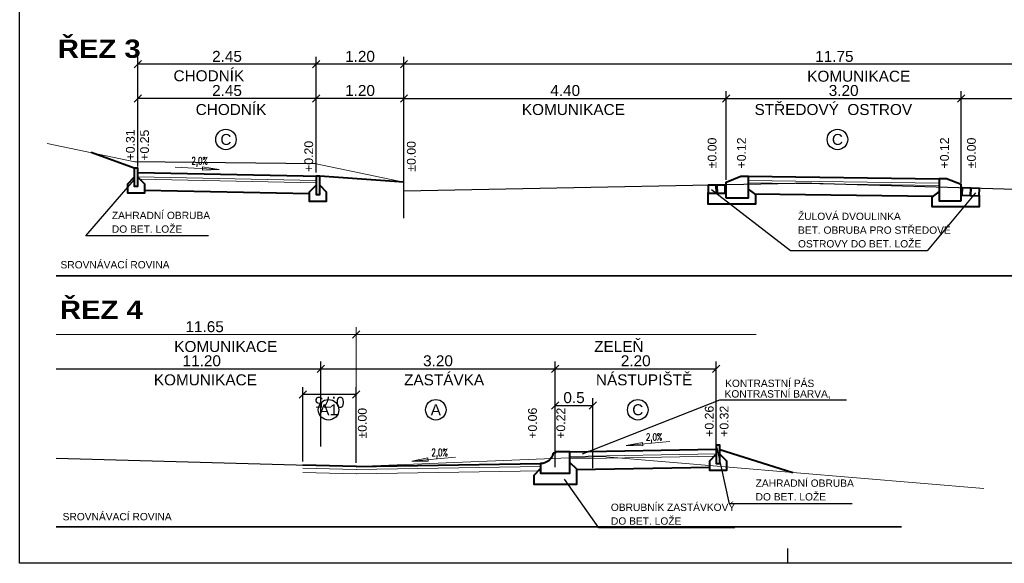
# Model space of a CAD drawing. Extents: x -698823 to -696424, y -1038555 to -1037403.
# Tile 12 of 42: x -697790.6 to -697777.14, y -1038247.56 to -1038240.14. Entities that reach past the tile are written whole.
import ezdxf
from ezdxf.enums import TextEntityAlignment as Align

# ---------------------------------------------------------------- set-up
doc = ezdxf.new("R2010")
doc.units = 0
for name, color, linetype, lineweight in [('3-řez-kóty návrh', 1, 'Continuous', 25), ('3-řez-kóty stav', 8, 'Continuous', 18), ('3-řez-návrh', 1, 'Continuous', 40), ('3-řez-popis', 7, 'Continuous', 20)]:
    doc.layers.add(name, color=color, linetype=linetype, lineweight=lineweight)
doc.styles.add('arial', font='arial.ttf')
doc.styles.add('arial black', font='txt')
doc.styles.add('TABULKA', font='romans.shx', dxfattribs={"width": 0.7})
doc.dimstyles.new('50', dxfattribs={"dimtxt": 0.15, "dimasz": 0.1, "dimexe": 0.1, "dimexo": 0.2, "dimgap": 0.06, "dimtad": 1, "dimrnd": 0.05, "dimzin": 0, "dimdsep": 46, "dimtxsty": 'arial', "dimblk": 'OBLIQUE', "dimcen": 0.09, "dimadec": 0, "dimazin": 0, "dimtfac": 1, "dimtix": 1, "dimtmove": 0, "dimatfit": 3, "dimldrblk": 'OBLIQUE', "dimfxl": 6, "dimfxlon": 1, "dimtolj": 1, "dimtzin": 0, "dimarcsym": 1})

# ---------------------------------------------------------------- blocks, each defined once
blk = doc.blocks.new('_OBLIQUE')
at = {"color": 0, "linetype": 'ByBlock'}
blk.add_line((-0.5, -0.5), (0.5, 0.5), dxfattribs=at)
blk = doc.blocks.new('*D263')
at = {"layer": '3-řez-kóty návrh', "color": 0, "lineweight": -2}
for p, q in [((-697785.349, -1038242.366), (-697785.349, -1038241.111)), ((-697780.944, -1038242.322), (-697780.944, -1038241.111)), ((-697785.349, -1038241.211), (-697780.944, -1038241.211))]:
    blk.add_line(p, q, dxfattribs=at)
at = {"layer": '3-řez-kóty návrh', "color": 0, "lineweight": -2, "xscale": 0.1, "yscale": 0.1, "zscale": 0.1, "rotation": 180}
blk.add_blockref('_OBLIQUE', (-697785.349, -1038241.211), dxfattribs=at)
at = {"layer": '3-řez-kóty návrh', "color": 0, "lineweight": -2, "xscale": 0.1, "yscale": 0.1, "zscale": 0.1}
blk.add_blockref('_OBLIQUE', (-697780.944, -1038241.211), dxfattribs=at)
at = {"layer": '3-řez-kóty návrh', "color": 0, "insert": (-697783.146, -1038241.104), "char_height": 0.15, "attachment_point": 5, "style": 'arial'}
blk.add_mtext('\\A1;4.40', dxfattribs=at)
blk = doc.blocks.new('*D264')
at = {"layer": '3-řez-kóty návrh', "color": 0, "lineweight": -2}
for p, q in [((-697780.944, -1038242.322), (-697780.944, -1038241.111)), ((-697777.735, -1038242.339), (-697777.735, -1038241.111)), ((-697780.944, -1038241.211), (-697777.735, -1038241.211))]:
    blk.add_line(p, q, dxfattribs=at)
at = {"layer": '3-řez-kóty návrh', "color": 0, "lineweight": -2, "xscale": 0.1, "yscale": 0.1, "zscale": 0.1, "rotation": 180}
blk.add_blockref('_OBLIQUE', (-697780.944, -1038241.211), dxfattribs=at)
at = {"layer": '3-řez-kóty návrh', "color": 0, "lineweight": -2, "xscale": 0.1, "yscale": 0.1, "zscale": 0.1}
blk.add_blockref('_OBLIQUE', (-697777.735, -1038241.211), dxfattribs=at)
at = {"layer": '3-řez-kóty návrh', "color": 0, "insert": (-697779.34, -1038241.104), "char_height": 0.15, "attachment_point": 5, "style": 'arial'}
blk.add_mtext('\\A1;3.20', dxfattribs=at)
blk = doc.blocks.new('*D265')
at = {"layer": '3-řez-kóty návrh', "color": 0, "lineweight": -2}
for p, q in [((-697777.735, -1038242.366), (-697777.735, -1038241.111)), ((-697773.586, -1038242.322), (-697773.586, -1038241.111)), ((-697777.735, -1038241.211), (-697773.586, -1038241.211))]:
    blk.add_line(p, q, dxfattribs=at)
at = {"layer": '3-řez-kóty návrh', "color": 0, "lineweight": -2, "xscale": 0.1, "yscale": 0.1, "zscale": 0.1, "rotation": 180}
blk.add_blockref('_OBLIQUE', (-697777.735, -1038241.211), dxfattribs=at)
at = {"layer": '3-řez-kóty návrh', "color": 0, "lineweight": -2, "xscale": 0.1, "yscale": 0.1, "zscale": 0.1}
blk.add_blockref('_OBLIQUE', (-697773.586, -1038241.211), dxfattribs=at)
at = {"layer": '3-řez-kóty návrh', "color": 0, "insert": (-697775.661, -1038241.104), "char_height": 0.15, "attachment_point": 5, "style": 'arial'}
blk.add_mtext('\\A1;4.15', dxfattribs=at)
blk = doc.blocks.new('*D266')
at = {"layer": '3-řez-kóty návrh', "color": 0, "lineweight": -2}
for p, q in [((-697788.985, -1038242.142), (-697788.985, -1038241.111)), ((-697786.55, -1038242.223), (-697786.55, -1038241.111)), ((-697786.55, -1038241.211), (-697788.985, -1038241.211))]:
    blk.add_line(p, q, dxfattribs=at)
at = {"layer": '3-řez-kóty návrh', "color": 0, "lineweight": -2, "xscale": 0.1, "yscale": 0.1, "zscale": 0.1}
for p, rotation in [((-697788.985, -1038241.211), 180.0000000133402), ((-697786.55, -1038241.211), 1.334020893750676e-08)]:
    blk.add_blockref('_OBLIQUE', p, dxfattribs=dict(at, rotation=rotation))
at = {"layer": '3-řez-kóty návrh', "color": 0, "insert": (-697787.768, -1038241.104), "char_height": 0.15, "attachment_point": 5, "rotation": 0, "style": 'arial'}
blk.add_mtext('\\A1;2.45', dxfattribs=at)
blk = doc.blocks.new('*D267')
at = {"layer": '3-řez-kóty návrh', "color": 0, "lineweight": -2}
for p, q in [((-697786.55, -1038242.223), (-697786.55, -1038241.111)), ((-697785.349, -1038242.848), (-697785.349, -1038241.111)), ((-697785.349, -1038241.211), (-697786.55, -1038241.211))]:
    blk.add_line(p, q, dxfattribs=at)
at = {"layer": '3-řez-kóty návrh', "color": 0, "lineweight": -2, "xscale": 0.1, "yscale": 0.1, "zscale": 0.1}
for p, rotation in [((-697786.55, -1038241.211), 180.0000000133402), ((-697785.349, -1038241.211), 1.334020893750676e-08)]:
    blk.add_blockref('_OBLIQUE', p, dxfattribs=dict(at, rotation=rotation))
at = {"layer": '3-řez-kóty návrh', "color": 0, "insert": (-697785.95, -1038241.104), "char_height": 0.15, "attachment_point": 5, "rotation": 0, "style": 'arial'}
blk.add_mtext('\\A1;1.20', dxfattribs=at)
blk = doc.blocks.new('*D268')
at = {"layer": '3-řez-kóty stav', "color": 0, "lineweight": -2}
for p, q in [((-697788.985, -1038241.572), (-697788.985, -1038240.645)), ((-697786.55, -1038241.652), (-697786.55, -1038240.645)), ((-697786.55, -1038240.745), (-697788.985, -1038240.745))]:
    blk.add_line(p, q, dxfattribs=at)
at = {"layer": '3-řez-kóty stav', "color": 0, "lineweight": -2, "xscale": 0.1, "yscale": 0.1, "zscale": 0.1}
for p, rotation in [((-697788.985, -1038240.745), 180.0000000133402), ((-697786.55, -1038240.745), 1.334020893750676e-08)]:
    blk.add_blockref('_OBLIQUE', p, dxfattribs=dict(at, rotation=rotation))
at = {"layer": '3-řez-kóty stav', "color": 0, "insert": (-697787.768, -1038240.638), "char_height": 0.15, "attachment_point": 5, "rotation": 0, "style": 'arial'}
blk.add_mtext('\\A1;2.45', dxfattribs=at)
blk = doc.blocks.new('*D269')
at = {"layer": '3-řez-kóty stav', "color": 0, "lineweight": -2}
for p, q in [((-697786.55, -1038241.652), (-697786.55, -1038240.645)), ((-697785.349, -1038242.277), (-697785.349, -1038240.645)), ((-697785.349, -1038240.745), (-697786.55, -1038240.745))]:
    blk.add_line(p, q, dxfattribs=at)
at = {"layer": '3-řez-kóty stav', "color": 0, "lineweight": -2, "xscale": 0.1, "yscale": 0.1, "zscale": 0.1}
for p, rotation in [((-697786.55, -1038240.745), 180.0000000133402), ((-697785.349, -1038240.745), 1.334020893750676e-08)]:
    blk.add_blockref('_OBLIQUE', p, dxfattribs=dict(at, rotation=rotation))
at = {"layer": '3-řez-kóty stav', "color": 0, "insert": (-697785.95, -1038240.638), "char_height": 0.15, "attachment_point": 5, "rotation": 0, "style": 'arial'}
blk.add_mtext('\\A1;1.20', dxfattribs=at)
blk = doc.blocks.new('*D270')
at = {"layer": '3-řez-kóty stav', "color": 0, "lineweight": -2}
for p, q in [((-697785.349, -1038242.291), (-697785.349, -1038240.645)), ((-697773.586, -1038242.499), (-697773.586, -1038240.645)), ((-697773.586, -1038240.745), (-697785.349, -1038240.745))]:
    blk.add_line(p, q, dxfattribs=at)
at = {"layer": '3-řez-kóty stav', "color": 0, "lineweight": -2, "xscale": 0.1, "yscale": 0.1, "zscale": 0.1}
for p, rotation in [((-697785.349, -1038240.745), 180.0000000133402), ((-697773.586, -1038240.745), 1.334020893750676e-08)]:
    blk.add_blockref('_OBLIQUE', p, dxfattribs=dict(at, rotation=rotation))
at = {"layer": '3-řez-kóty stav', "color": 0, "insert": (-697779.467, -1038240.638), "char_height": 0.15, "attachment_point": 5, "rotation": 0, "style": 'arial'}
blk.add_mtext('\\A1;11.75', dxfattribs=at)
blk = doc.blocks.new('*D274')
at = {"layer": '3-řez-kóty návrh', "color": 0, "lineweight": -2}
for p, q in [((-697786.486, -1038245.965), (-697786.486, -1038244.803)), ((-697783.282, -1038246.008), (-697783.282, -1038244.803)), ((-697786.486, -1038244.903), (-697783.282, -1038244.903))]:
    blk.add_line(p, q, dxfattribs=at)
at = {"layer": '3-řez-kóty návrh', "color": 0, "lineweight": -2, "xscale": 0.1, "yscale": 0.1, "zscale": 0.1, "rotation": 180}
blk.add_blockref('_OBLIQUE', (-697786.486, -1038244.903), dxfattribs=at)
at = {"layer": '3-řez-kóty návrh', "color": 0, "lineweight": -2, "xscale": 0.1, "yscale": 0.1, "zscale": 0.1}
blk.add_blockref('_OBLIQUE', (-697783.282, -1038244.903), dxfattribs=at)
at = {"layer": '3-řez-kóty návrh', "color": 0, "insert": (-697784.884, -1038244.796), "char_height": 0.15, "attachment_point": 5, "style": 'arial'}
blk.add_mtext('\\A1;3.20', dxfattribs=at)
blk = doc.blocks.new('*D275')
at = {"layer": '3-řez-kóty návrh', "color": 0, "lineweight": -2}
for p, q in [((-697786.732, -1038246.17), (-697786.732, -1038245.154)), ((-697786.001, -1038246.191), (-697786.001, -1038245.154)), ((-697786.001, -1038245.254), (-697786.732, -1038245.254))]:
    blk.add_line(p, q, dxfattribs=at)
at = {"layer": '3-řez-kóty návrh', "color": 0, "lineweight": -2, "xscale": 0.1, "yscale": 0.1, "zscale": 0.1, "rotation": 180}
blk.add_blockref('_OBLIQUE', (-697786.732, -1038245.254), dxfattribs=at)
at = {"layer": '3-řez-kóty návrh', "color": 0, "lineweight": -2, "xscale": 0.1, "yscale": 0.1, "zscale": 0.1}
blk.add_blockref('_OBLIQUE', (-697786.001, -1038245.254), dxfattribs=at)
at = {"layer": '3-řez-kóty návrh', "color": 0, "insert": (-697786.366, -1038245.361), "char_height": 0.15, "attachment_point": 5, "rotation": 180, "style": 'arial'}
blk.add_mtext('\\A1;0.75', dxfattribs=at)
blk = doc.blocks.new('*D278')
at = {"layer": '3-řez-kóty návrh', "color": 0, "lineweight": -2}
for p, q in [((-697783.282, -1038245.965), (-697783.282, -1038244.803)), ((-697781.082, -1038246.008), (-697781.082, -1038244.803)), ((-697783.282, -1038244.903), (-697781.082, -1038244.903))]:
    blk.add_line(p, q, dxfattribs=at)
at = {"layer": '3-řez-kóty návrh', "color": 0, "lineweight": -2, "xscale": 0.1, "yscale": 0.1, "zscale": 0.1, "rotation": 180}
blk.add_blockref('_OBLIQUE', (-697783.282, -1038244.903), dxfattribs=at)
at = {"layer": '3-řez-kóty návrh', "color": 0, "lineweight": -2, "xscale": 0.1, "yscale": 0.1, "zscale": 0.1}
blk.add_blockref('_OBLIQUE', (-697781.082, -1038244.903), dxfattribs=at)
at = {"layer": '3-řez-kóty návrh', "color": 0, "insert": (-697782.182, -1038244.796), "char_height": 0.15, "attachment_point": 5, "style": 'arial'}
blk.add_mtext('\\A1;2.20', dxfattribs=at)
blk = doc.blocks.new('*D397')
at = {"layer": '3-řez-kóty návrh', "color": 0, "lineweight": -2}
for p, q in [((-697783.282, -1038246.247), (-697783.282, -1038245.305)), ((-697783.282, -1038245.405), (-697782.768, -1038245.405)), ((-697782.768, -1038246.263), (-697782.768, -1038245.305))]:
    blk.add_line(p, q, dxfattribs=at)
at = {"layer": '3-řez-kóty návrh', "color": 0, "lineweight": -2, "xscale": 0.1, "yscale": 0.1, "zscale": 0.1, "rotation": 180}
blk.add_blockref('_OBLIQUE', (-697783.282, -1038245.405), dxfattribs=at)
at = {"layer": '3-řez-kóty návrh', "color": 0, "lineweight": -2, "xscale": 0.1, "yscale": 0.1, "zscale": 0.1}
blk.add_blockref('_OBLIQUE', (-697782.768, -1038245.405), dxfattribs=at)
at = {"layer": '3-řez-kóty návrh', "color": 0, "insert": (-697783.025, -1038245.299), "char_height": 0.15, "attachment_point": 5, "style": 'arial'}
blk.add_mtext('\\A1;0.5', dxfattribs=at)
blk = doc.blocks.new('4A4')
blk.add_line((-630, 0), (-630, 4))
blk.add_lwpolyline([(-420, 0), (-840, 0), (-840, 297), (0, 297), (0, 0), (-420, 0)])

msp = doc.modelspace()

# ---------------------------------------------------------------- linework, layer by layer
at = {"layer": '3-řez-kóty návrh'}
for p, q in [((-697786.486, -1038245.965), (-697786.486, -1038244.803)), ((-697790.102, -1038244.903), (-697786.486, -1038244.903)), ((-697782.908, -1038246.067), (-697781.033, -1038245.327)), ((-697781.033, -1038245.327), (-697779.302, -1038245.327))]:
    msp.add_line(p, q, dxfattribs=at)
for points in [[(-697788.022, -1038243.09), (-697789.699, -1038243.09), (-697789.035, -1038242.325)], [(-697777.539, -1038242.502), (-697778.199, -1038243.291), (-697780.067, -1038243.291), (-697781.147, -1038242.46)], [(-697779.223, -1038246.747), (-697780.9, -1038246.747), (-697781.067, -1038245.982)], [(-697780.825, -1038247.077), (-697782.684, -1038247.077), (-697783.155, -1038246.411)]]:
    msp.add_lwpolyline(points, dxfattribs=at)
for centre in [(-697787.783, -1038241.772), (-697779.425, -1038241.772), (-697786.38, -1038245.464), (-697784.914, -1038245.464), (-697782.154, -1038245.464)]:
    msp.add_circle(centre, 0.14, dxfattribs=at)
at = {"layer": '3-řez-kóty stav'}
for p, q in [((-697789.026, -1038242.076), (-697790.227, -1038241.827)), ((-697785.349, -1038242.356), (-697786.55, -1038242.107)), ((-697786.001, -1038246.191), (-697786.001, -1038244.337)), ((-697786.001, -1038244.437), (-697790.102, -1038244.437)), ((-697780.535, -1038244.437), (-697786.001, -1038244.437)), ((-697777.426, -1038246.541), (-697782.647, -1038246.101))]:
    msp.add_line(p, q, dxfattribs=at)
at = {"layer": '3-řez-kóty stav', "lineweight": 30}
for p, q in [((-697786.55, -1038242.107), (-697789.026, -1038242.076)), ((-697785.349, -1038242.476), (-697785.349, -1038242.356)), ((-697779.774, -1038242.37), (-697785.349, -1038242.476)), ((-697779.774, -1038242.37), (-697773.586, -1038242.549)), ((-697790.102, -1038246.123), (-697786.001, -1038246.241))]:
    msp.add_line(p, q, dxfattribs=at)
at = {"layer": '3-řez-kóty stav'}
msp.add_lwpolyline([(-697786.001, -1038246.241), (-697782.647, -1038246.101)], dxfattribs=at)
at = {"layer": '3-řez-návrh', "color": 3}
for p, q in [((-697789.035, -1038242.162), (-697789.626, -1038241.951)), ((-697785.349, -1038242.356), (-697786.5, -1038242.273)), ((-697781.032, -1038246.007), (-697780.036, -1038246.321))]:
    msp.add_line(p, q, dxfattribs=at)
at = {"layer": '3-řez-návrh', "color": 30, "lineweight": 20}
for p, q in [((-697788.988, -1038242.284), (-697786.55, -1038242.333)), ((-697788.958, -1038242.315), (-697786.55, -1038242.363)), ((-697780.643, -1038242.333), (-697778.035, -1038242.369)), ((-697780.643, -1038242.363), (-697778.035, -1038242.399)), ((-697783.082, -1038246.102), (-697781.081, -1038246.068)), ((-697783.082, -1038246.132), (-697781.08, -1038246.098)), ((-697786, -1038246.281), (-697783.482, -1038246.238)), ((-697786.002, -1038246.281), (-697786.732, -1038246.26)), ((-697786.004, -1038246.341), (-697786.732, -1038246.32)), ((-697785.999, -1038246.341), (-697783.482, -1038246.298))]:
    msp.add_line(p, q, dxfattribs=at)
at = {"layer": '3-řez-návrh'}
for p, q in [((-697788.985, -1038242.224), (-697786.5, -1038242.274)), ((-697780.643, -1038242.273), (-697778.035, -1038242.309)), ((-697788.895, -1038242.466), (-697786.64, -1038242.511)), ((-697780.557, -1038242.514), (-697778.122, -1038242.548)), ((-697783.082, -1038246.038), (-697781.082, -1038246.003)), ((-697786.001, -1038246.241), (-697786.732, -1038246.22)), ((-697786.001, -1038246.241), (-697783.482, -1038246.198)), ((-697782.993, -1038246.281), (-697781.171, -1038246.249))]:
    msp.add_line(p, q, dxfattribs=at)
for points in [[(-697788.985, -1038242.222), (-697788.985, -1038242.162), (-697789.035, -1038242.162), (-697789.035, -1038242.412), (-697788.985, -1038242.412), (-697788.985, -1038242.222)], [(-697788.985, -1038242.287), (-697788.895, -1038242.377), (-697788.895, -1038242.507), (-697789.124, -1038242.507), (-697789.124, -1038242.377), (-697789.035, -1038242.287)], [(-697786.5, -1038242.333), (-697786.5, -1038242.273), (-697786.55, -1038242.273), (-697786.55, -1038242.523), (-697786.5, -1038242.523), (-697786.5, -1038242.333)], [(-697780.944, -1038242.573), (-697780.944, -1038242.353), (-697780.744, -1038242.273), (-697780.644, -1038242.273), (-697780.644, -1038242.573), (-697780.944, -1038242.573)], [(-697777.735, -1038242.609), (-697777.735, -1038242.389), (-697777.935, -1038242.309), (-697778.035, -1038242.309), (-697778.035, -1038242.609), (-697777.735, -1038242.609)], [(-697786.5, -1038242.398), (-697786.411, -1038242.487), (-697786.411, -1038242.618), (-697786.64, -1038242.618), (-697786.64, -1038242.487), (-697786.55, -1038242.398)], [(-697780.643, -1038242.449), (-697780.543, -1038242.524), (-697780.543, -1038242.655), (-697781.193, -1038242.655), (-697781.193, -1038242.571), (-697781.193, -1038242.498)], [(-697778.035, -1038242.483), (-697778.135, -1038242.558), (-697778.135, -1038242.689), (-697777.485, -1038242.689), (-697777.485, -1038242.605), (-697777.485, -1038242.532)], [(-697781.032, -1038246.007), (-697781.032, -1038245.947), (-697781.082, -1038245.947), (-697781.082, -1038246.197), (-697781.032, -1038246.197), (-697781.032, -1038246.007)], [(-697781.032, -1038246.072), (-697780.943, -1038246.161), (-697780.943, -1038246.292), (-697781.171, -1038246.292), (-697781.171, -1038246.161), (-697781.082, -1038246.072)], [(-697783.082, -1038246.183), (-697782.993, -1038246.272), (-697782.993, -1038246.487), (-697783.571, -1038246.487), (-697783.571, -1038246.356), (-697783.482, -1038246.267)]]:
    msp.add_lwpolyline(points, dxfattribs=at)
for points in [[(-697781.19, -1038242.507), (-697781.08, -1038242.506), (-697781.081, -1038242.396), (-697781.191, -1038242.397)], [(-697781.07, -1038242.505), (-697780.96, -1038242.504), (-697780.961, -1038242.394), (-697781.071, -1038242.395)], [(-697777.611, -1038242.542), (-697777.721, -1038242.538), (-697777.717, -1038242.428), (-697777.607, -1038242.432)], [(-697777.491, -1038242.546), (-697777.601, -1038242.542), (-697777.597, -1038242.432), (-697777.487, -1038242.436)]]:
    msp.add_lwpolyline(points, close=True, dxfattribs=at)
msp.add_lwpolyline([(-697783.312, -1038246.058, -0.370063), (-697783.482, -1038246.198), (-697783.482, -1038246.328), (-697783.082, -1038246.328), (-697783.082, -1038246.038), (-697783.282, -1038246.038), (-697783.282, -1038246.058)], format="xyb", close=True, dxfattribs=at)
at = {"layer": '3-řez-popis', "lineweight": 35}
for p, q in [((-697790.102, -1038243.636), (-697769.276, -1038243.636)), ((-697790.102, -1038247.061), (-697778.55, -1038247.061))]:
    msp.add_line(p, q, dxfattribs=at)
at = {"layer": '3-řez-popis', "color": 1}
for points in [[(-697787.877, -1038242.181), (-697788.103, -1038242.192), (-697788.101, -1038242.147), (-697787.877, -1038242.181), (-697788.476, -1038242.15)], [(-697782.312, -1038245.953), (-697782.086, -1038245.955), (-697782.09, -1038245.91), (-697782.312, -1038245.953), (-697781.714, -1038245.898)], [(-697785.244, -1038246.164), (-697785.018, -1038246.166), (-697785.022, -1038246.121), (-697785.244, -1038246.164), (-697784.646, -1038246.11)]]:
    msp.add_lwpolyline(points, dxfattribs=at)

# ---------------------------------------------------------------- block references
at = {"ltscale": 0.1, "xscale": 0.05, "yscale": 0.05, "zscale": 0.05}
msp.add_blockref('4A4', (-697748.602, -1038247.561), dxfattribs=at)
at = {"layer": '3-řez-kóty návrh', "xscale": 0.1, "yscale": 0.1, "zscale": 0.1}
msp.add_blockref('_OBLIQUE', (-697786.486, -1038244.903), dxfattribs=at)
at = {"layer": '3-řez-kóty stav', "xscale": 0.09999999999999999, "yscale": 0.1, "zscale": 0.1}
msp.add_blockref('_OBLIQUE', (-697786.001, -1038244.437), dxfattribs=at)

# ---------------------------------------------------------------- texts
at = {"layer": '3-řez-kóty návrh', "style": 'arial'}
for s, p in [('CHODNÍK', (-697787.713, -1038241.438)), ('STŘEDOVÝ  OSTROV', (-697779.481, -1038241.438)), ('KOMUNIKACE', (-697783.034, -1038241.438)), ('KOMUNIKACE', (-697788.064, -1038245.13)), ('ZASTÁVKA', (-697784.801, -1038245.13)), ('NÁSTUPIŠTĚ', (-697782.068, -1038245.13))]:
    msp.add_text(s, height=0.15, rotation=0.0051, dxfattribs=at).set_placement(p, align=Align.CENTER)
for s, p in [('C', (-697787.783, -1038241.772)), ('C', (-697779.425, -1038241.772)), ('A1', (-697786.38, -1038245.464)), ('A', (-697784.914, -1038245.464)), ('C', (-697782.154, -1038245.464))]:
    msp.add_text(s, height=0.15, dxfattribs=at).set_placement(p, align=Align.MIDDLE_CENTER)
for s, rotation, p in [('ZAHRADNÍ OBRUBA', 360, (-697789.342, -1038242.859)), ('ŽULOVÁ DVOULINKA', 360, (-697779.964, -1038242.872)), ('DO BET. LOŽE', 360, (-697789.342, -1038243.046)), ('BET. OBRUBA PRO STŘEDOVÉ ', 360, (-697779.964, -1038243.06)), ('OSTROVY DO BET. LOŽE', 360, (-697779.964, -1038243.247)), ('KONTRASTNÍ PÁS ', 360, (-697780.96, -1038245.153)), ('KONTRASTNÍ BARVA, ', 360, (-697780.968, -1038245.297)), ('ZAHRADNÍ OBRUBA', 360, (-697780.543, -1038246.516)), ('DO BET. LOŽE', 360, (-697780.543, -1038246.703)), ('OBRUBNÍK ZASTÁVKOVÝ', 0, (-697782.522, -1038246.846)), ('DO BET. LOŽE', 0, (-697782.52, -1038247.034))]:
    msp.add_text(s, height=0.1, rotation=rotation, dxfattribs=at).set_placement(p)
at = {"layer": '3-řez-kóty návrh', "insert": (-697788.113, -1038244.796), "char_height": 0.15, "attachment_point": 5, "rotation": 0, "style": 'arial'}
msp.add_mtext('\\A1;11.20', dxfattribs=at)
at = {"layer": '3-řez-kóty stav', "style": 'arial'}
for s, p in [('CHODNÍK', (-697788.016, -1038240.977)), ('KOMUNIKACE', (-697779.134, -1038240.983)), ('ZELEŇ', (-697782.412, -1038244.675)), ('KOMUNIKACE', (-697787.785, -1038244.675))]:
    msp.add_text(s, height=0.15, rotation=0.0051, dxfattribs=at).set_placement(p, align=Align.CENTER)
at = {"layer": '3-řez-kóty stav', "insert": (-697788.074, -1038244.33), "char_height": 0.15, "attachment_point": 5, "rotation": 0, "style": 'arial'}
msp.add_mtext('\\A1;11.65', dxfattribs=at)
at = {"layer": '3-řez-popis', "style": 'arial black'}
for s, p in [('ŘEZ 3', (-697790.081, -1038240.657)), ('ŘEZ 4', (-697790.052, -1038244.222))]:
    msp.add_text(s, height=0.25, dxfattribs=at).set_placement(p)
at = {"layer": '3-řez-popis', "color": 1, "style": 'arial'}
for s, p in [('+0.31', (-697789.029, -1038241.846)), ('+0.25', (-697788.835, -1038241.85)), ('%%P0.00', (-697785.189, -1038242.003)), ('%%P0.00', (-697781.078, -1038241.956)), ('+0.12', (-697780.677, -1038241.956)), ('+0.12', (-697777.902, -1038241.956)), ('%%P0.00', (-697777.534, -1038241.956)), ('+0.20', (-697786.591, -1038242.003)), ('%%P0.00', (-697785.859, -1038245.648)), ('+0.26', (-697781.117, -1038245.621)), ('+0.32', (-697780.914, -1038245.621)), ('+0.06', (-697783.533, -1038245.648)), ('+0.22', (-697783.146, -1038245.648))]:
    msp.add_text(s, height=0.12, rotation=90, dxfattribs=at).set_placement(p, align=Align.CENTER)
at = {"layer": '3-řez-popis', "color": 1, "style": 'TABULKA', "width": 0.7}
for p in [(-697788.143, -1038242.064), (-697781.931, -1038245.836), (-697784.863, -1038246.048)]:
    msp.add_text('2,0%%%', height=0.1, rotation=0, dxfattribs=at).set_placement(p, align=Align.MIDDLE_CENTER)
at = {"layer": '3-řez-popis', "ltscale": 0.1, "style": 'arial'}
for p in [(-697789.26, -1038243.483), (-697789.231, -1038246.924)]:
    msp.add_text('SROVNÁVACÍ ROVINA  ', height=0.1, rotation=360, dxfattribs=at).set_placement(p, align=Align.MIDDLE_CENTER)

# ---------------------------------------------------------------- dimensions: what is measured, and where the dimension line sits
at = {"layer": '3-řez-kóty návrh'}
for base, p1, p2, picture, middle in [((-697788.9847, -1038241.2107), (-697786.5505, -1038242.2727), (-697788.9847, -1038242.1924), '*D266', (-697787.7676, -1038241.1041)), ((-697786.55, -1038241.211), (-697785.349, -1038242.898), (-697786.55, -1038242.273), '*D267', (-697785.95, -1038241.104))]:
    dim = msp.add_linear_dim(base=base, p1=p1, p2=p2, angle=0, dimstyle='50', override={"dimexo": 0.05, "dimgap": 0.03}, dxfattribs=at)
    dim.commit()
    dim.dimension.update_dxf_attribs({"geometry": picture, "text_midpoint": middle})
for base, p1, p2, override, picture, middle in [((-697780.9439, -1038241.2107), (-697785.349, -1038242.4158), (-697780.9439, -1038242.3725), {"dimexo": 0.05, "dimgap": 0.03}, '*D263', (-697783.1464, -1038241.1041)), ((-697777.735, -1038241.211), (-697780.944, -1038242.372), (-697777.735, -1038242.389), {"dimexo": 0.05, "dimgap": 0.03}, '*D264', (-697779.34, -1038241.104)), ((-697773.586, -1038241.211), (-697777.735, -1038242.416), (-697773.586, -1038242.372), {"dimexo": 0.05, "dimgap": 0.03}, '*D265', (-697775.661, -1038241.104)), ((-697783.282, -1038244.903), (-697786.486, -1038246.015), (-697783.282, -1038246.058), {"dimexo": 0.05, "dimgap": 0.03}, '*D274', (-697784.884, -1038244.796)), ((-697781.082, -1038244.903), (-697783.282, -1038246.015), (-697781.082, -1038246.058), {"dimexo": 0.05, "dimgap": 0.03}, '*D278', (-697782.182, -1038244.796)), ((-697786.732, -1038245.254), (-697786.001, -1038246.241), (-697786.732, -1038246.22), {"dimexo": 0.05, "dimgap": 0.03}, '*D275', (-697786.366, -1038245.361)), ((-697782.768, -1038245.405), (-697783.282, -1038246.297), (-697782.768, -1038246.313), {"dimexo": 0.05, "dimgap": 0.03, "dimdec": 1}, '*D397', (-697783.025, -1038245.299))]:
    dim = msp.add_linear_dim(base=base, p1=p1, p2=p2, dimstyle='50', override=override, dxfattribs=at)
    dim.commit()
    dim.dimension.update_dxf_attribs({"geometry": picture, "text_midpoint": middle})
at = {"layer": '3-řez-kóty stav'}
for base, p1, p2, picture, middle in [((-697788.9847, -1038240.7446), (-697786.5505, -1038241.702), (-697788.9847, -1038241.6217), '*D268', (-697787.7676, -1038240.638)), ((-697786.55, -1038240.745), (-697785.349, -1038242.327), (-697786.55, -1038241.702), '*D269', (-697785.95, -1038240.638)), ((-697785.349, -1038240.745), (-697773.586, -1038242.549), (-697785.349, -1038242.341), '*D270', (-697779.467, -1038240.638))]:
    dim = msp.add_linear_dim(base=base, p1=p1, p2=p2, angle=0, dimstyle='50', override={"dimexo": 0.05, "dimgap": 0.03}, dxfattribs=at)
    dim.commit()
    dim.dimension.update_dxf_attribs({"geometry": picture, "text_midpoint": middle})

doc.saveas('drawing.dxf')
